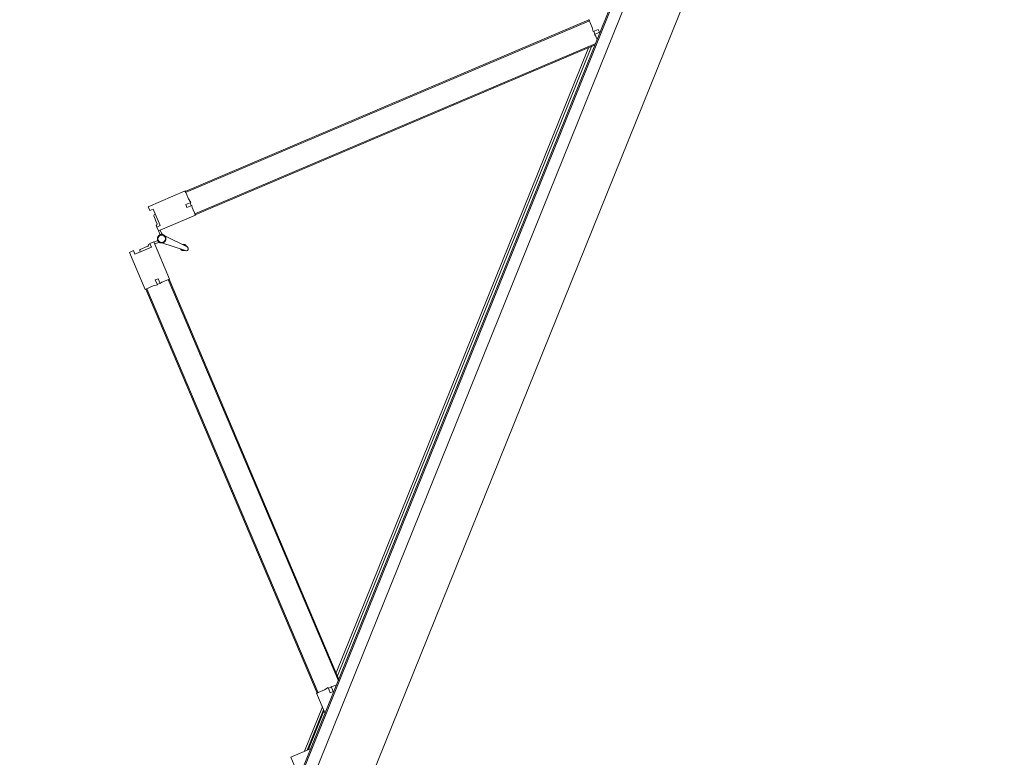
# Model space of a CAD drawing. Header units: millimetres. Extents: x 1512 to 2105, y 794 to 1149.
# Tile 117 of 256: x 1663.44 to 1665.31, y 1097.18 to 1098.57. Entities that reach past the tile are written whole.
import ezdxf

# ---------------------------------------------------------------- set-up
doc = ezdxf.new("R2010")
doc.units = ezdxf.units.MM
doc.layers.add('A-DOOR', color=31, linetype='Continuous', lineweight=9)

# ---------------------------------------------------------------- blocks, each defined once
blk = doc.blocks.new('5-panel_Bi-fold_external_door_10806 - Type 1-225860-همکف')
at = {"layer": 'A-DOOR'}
for p, q in [((-0.1205, 0.7449), (-0.1742, 0.6912)), ((-0.1148, 0.7393), (-0.1205, 0.7449)), ((-0.0274, 0.7449), (-0.033, 0.7393)), ((0.0264, 0.6912), (-0.0274, 0.7449)), ((-0.1198, 0.7343), (-0.1148, 0.7393)), ((-0.0957, 0.7103), (-0.1198, 0.7343)), ((-0.1103, 0.7284), (-0.112, 0.7266)), ((-0.1103, 0.7284), (-0.112, 0.7266)), ((-0.1103, 0.7284), (-0.112, 0.7266)), ((-0.097, 0.7173), (-0.1081, 0.7284)), ((-0.0281, 0.7343), (-0.0521, 0.7103)), ((-0.0397, 0.7284), (-0.0508, 0.7173)), ((-0.0358, 0.7266), (-0.0376, 0.7284)), ((-0.0358, 0.7266), (-0.0376, 0.7284)), ((-0.0358, 0.7266), (-0.0376, 0.7284)), ((-0.033, 0.7393), (-0.0281, 0.7343)), ((-0.1389, 0.6558), (-0.0851, 0.7096)), ((-0.0908, 0.7153), (-0.0957, 0.7103)), ((-0.0909, 0.7151), (-0.0924, 0.7165)), ((-0.0851, 0.7096), (-0.0908, 0.7153)), ((-0.0797, 0.7039), (-0.0853, 0.7094)), ((-0.0625, 0.7094), (-0.0681, 0.7039)), ((-0.0571, 0.7153), (-0.0627, 0.7096)), ((-0.0627, 0.7096), (-0.009, 0.6558)), ((-0.0521, 0.7103), (-0.0571, 0.7153)), ((-0.0554, 0.7165), (-0.0569, 0.7151)), ((-0.7598, 0.1042), (-0.1735, 0.6905)), ((-0.7584, 0.1027), (-0.1721, 0.6891)), ((-0.1742, 0.6912), (-0.1627, 0.6797)), ((-0.1735, 0.6905), (-0.1721, 0.6891)), ((-0.0879, 0.7068), (-0.0837, 0.7025)), ((-0.0812, 0.695), (-0.0779, 0.648)), ((-0.0699, 0.648), (-0.0666, 0.695)), ((-0.0674, 0.7031), (-0.0676, 0.7033)), ((-0.0674, 0.7031), (-0.0676, 0.7033)), ((-0.0674, 0.7031), (-0.0676, 0.7033)), ((-0.0674, 0.7031), (-0.0676, 0.7033)), ((-0.0674, 0.7031), (-0.0676, 0.7033)), ((-0.0674, 0.7031), (-0.0676, 0.7033)), ((-0.0674, 0.7031), (-0.0676, 0.7033)), ((-0.0674, 0.7031), (-0.0676, 0.7033)), ((-0.0674, 0.7031), (-0.0676, 0.7033)), ((-0.0642, 0.7025), (-0.0599, 0.7068)), ((0.0148, 0.6797), (0.0264, 0.6912)), ((0.0243, 0.6891), (0.0257, 0.6905)), ((0.0243, 0.6891), (0.6106, 0.1027)), ((0.0257, 0.6905), (0.612, 0.1042)), ((-0.1627, 0.6797), (-0.158, 0.6731)), ((-0.158, 0.6731), (-0.1507, 0.6804)), ((-0.1571, 0.6741), (-0.1528, 0.6698)), ((-0.1464, 0.6762), (-0.1536, 0.6691)), ((-0.1507, 0.6804), (-0.1464, 0.6762)), ((-0.0014, 0.6762), (0.0029, 0.6804)), ((0.0057, 0.6691), (-0.0014, 0.6762)), ((0.0029, 0.6804), (0.0102, 0.6731)), ((0.005, 0.6698), (0.0092, 0.6741)), ((0.0102, 0.6731), (0.0148, 0.6797)), ((-0.7235, 0.0755), (-0.141, 0.658)), ((-0.7207, 0.0755), (-0.1396, 0.6566)), ((-0.1536, 0.6691), (-0.15, 0.667)), ((-0.15, 0.667), (-0.1389, 0.6558)), ((-0.141, 0.658), (-0.1396, 0.6566)), ((-0.0796, 0.6523), (-0.0777, 0.647)), ((-0.0796, 0.6523), (-0.0779, 0.648)), ((-0.0777, 0.647), (-0.0796, 0.6523)), ((-0.0701, 0.647), (-0.0683, 0.6523)), ((-0.0683, 0.6523), (-0.0701, 0.647)), ((-0.0683, 0.6523), (-0.0699, 0.648)), ((-0.009, 0.6558), (0.0022, 0.667)), ((-0.0083, 0.6566), (-0.0069, 0.658)), ((-0.0083, 0.6566), (0.5728, 0.0755)), ((-0.0069, 0.658), (0.5757, 0.0755)), ((0.0022, 0.667), (0.0057, 0.6691)), ((-0.0777, 0.647), (-0.0779, 0.648)), ((-0.0701, 0.647), (-0.07, 0.6474)), ((-0.8905, 0.1049), (-0.902, 0.0933)), ((-0.861, 0.0755), (-0.8905, 0.1049)), ((-0.7605, 0.1049), (-0.7899, 0.0755)), ((-0.749, 0.0933), (-0.7605, 0.1049)), ((-0.7584, 0.1027), (-0.7598, 0.1042)), ((-0.7424, 0.0887), (-0.749, 0.0933)), ((0.6012, 0.0933), (0.5946, 0.0887)), ((0.6127, 0.1049), (0.6012, 0.0933)), ((0.612, 0.1042), (0.6106, 0.1027)), ((2.581, 0.0759), (-2.331, 0.0759)), ((-0.7803, 0.0851), (-0.8707, 0.0851)), ((-0.8667, 0.0811), (-0.7843, 0.0811)), ((-0.788, 0.0796), (-0.863, 0.0796)), ((-0.7498, 0.0814), (-0.7424, 0.0887)), ((-0.7455, 0.0771), (-0.7498, 0.0814)), ((-0.7384, 0.0842), (-0.7455, 0.0771)), ((-0.7391, 0.0835), (-0.7434, 0.0877)), ((-0.7363, 0.0807), (-0.7384, 0.0842)), ((-0.7311, 0.0755), (-0.7363, 0.0807)), ((-0.715, 0.0811), (0.5672, 0.0811)), ((0.5632, 0.0851), (-0.711, 0.0851)), ((0.5885, 0.0807), (0.5833, 0.0755)), ((0.5906, 0.0842), (0.5885, 0.0807)), ((0.5977, 0.0771), (0.5906, 0.0842)), ((0.5956, 0.0877), (0.5913, 0.0835)), ((0.5946, 0.0887), (0.6019, 0.0814)), ((0.6019, 0.0814), (0.5977, 0.0771)), ((2.581, 0.0737), (-2.331, 0.0737)), ((-2.331, 0.0516), (2.581, 0.0516)), ((-2.331, -0.05), (2.581, -0.05))]:
    blk.add_line(p, q, dxfattribs=at)
at = {"layer": 'A-DOOR', "flags": 128}
for points in [[(-0.0739, 0.7063), (-0.0742, 0.7063), (-0.0746, 0.7063), (-0.0749, 0.7063), (-0.0752, 0.7062), (-0.0755, 0.7062), (-0.0758, 0.7061), (-0.0761, 0.706), (-0.0764, 0.7059), (-0.0767, 0.7058), (-0.077, 0.7057), (-0.0773, 0.7056), (-0.0776, 0.7054), (-0.0779, 0.7053), (-0.0782, 0.7051), (-0.0784, 0.7049), (-0.0787, 0.7048), (-0.0789, 0.7046), (-0.0792, 0.7044), (-0.0794, 0.7041), (-0.0797, 0.7039), (-0.0799, 0.7037), (-0.0801, 0.7034), (-0.0803, 0.7032), (-0.0805, 0.7029), (-0.0806, 0.7027), (-0.0808, 0.7024), (-0.081, 0.7021), (-0.0811, 0.7018), (-0.0812, 0.7015), (-0.0814, 0.7012), (-0.0815, 0.7009), (-0.0816, 0.7006), (-0.0817, 0.7003), (-0.0817, 0.7), (-0.0818, 0.6997), (-0.0818, 0.6994), (-0.0819, 0.6991), (-0.0819, 0.6987), (-0.0819, 0.6984), (-0.0819, 0.6981), (-0.0819, 0.6978), (-0.0819, 0.6975), (-0.0818, 0.6972), (-0.0818, 0.6968), (-0.0817, 0.6965), (-0.0816, 0.6962), (-0.0815, 0.6959), (-0.0814, 0.6956), (-0.0813, 0.6953), (-0.0812, 0.695), (-0.0811, 0.6947), (-0.0809, 0.6944), (-0.0807, 0.6942), (-0.0806, 0.6939), (-0.0804, 0.6936), (-0.0802, 0.6934), (-0.08, 0.6931), (-0.0798, 0.6929), (-0.0796, 0.6927), (-0.0793, 0.6924), (-0.0791, 0.6922), (-0.0788, 0.692), (-0.0786, 0.6918), (-0.0783, 0.6917), (-0.078, 0.6915), (-0.0778, 0.6913), (-0.0775, 0.6912), (-0.0772, 0.691)], [(-0.0739, 0.7063), (-0.0742, 0.7063), (-0.0746, 0.7063), (-0.0749, 0.7063), (-0.0752, 0.7062), (-0.0755, 0.7062), (-0.0758, 0.7061), (-0.0761, 0.706), (-0.0764, 0.7059), (-0.0767, 0.7058), (-0.077, 0.7057), (-0.0773, 0.7056), (-0.0776, 0.7054), (-0.0779, 0.7053), (-0.0782, 0.7051), (-0.0784, 0.7049), (-0.0787, 0.7048), (-0.0789, 0.7046), (-0.0792, 0.7044), (-0.0794, 0.7041), (-0.0797, 0.7039), (-0.0799, 0.7037), (-0.0801, 0.7034), (-0.0803, 0.7032), (-0.0805, 0.7029), (-0.0806, 0.7027), (-0.0808, 0.7024), (-0.081, 0.7021), (-0.0811, 0.7018), (-0.0812, 0.7015), (-0.0814, 0.7012), (-0.0815, 0.7009), (-0.0816, 0.7006), (-0.0817, 0.7003), (-0.0817, 0.7), (-0.0818, 0.6997), (-0.0818, 0.6994), (-0.0819, 0.6991), (-0.0819, 0.6987), (-0.0819, 0.6984), (-0.0819, 0.6981), (-0.0819, 0.6978), (-0.0819, 0.6975), (-0.0818, 0.6972), (-0.0818, 0.6968), (-0.0817, 0.6965), (-0.0816, 0.6962), (-0.0815, 0.6959), (-0.0814, 0.6956), (-0.0813, 0.6953), (-0.0812, 0.695), (-0.0811, 0.6947), (-0.0809, 0.6944), (-0.0807, 0.6942), (-0.0806, 0.6939), (-0.0804, 0.6936), (-0.0802, 0.6934), (-0.08, 0.6931), (-0.0798, 0.6929), (-0.0796, 0.6927), (-0.0793, 0.6924), (-0.0791, 0.6922), (-0.0788, 0.692), (-0.0786, 0.6918), (-0.0783, 0.6917), (-0.078, 0.6915), (-0.0778, 0.6913), (-0.0775, 0.6912), (-0.0772, 0.691), (-0.0769, 0.6909), (-0.0766, 0.6908), (-0.0763, 0.6907), (-0.076, 0.6906), (-0.0757, 0.6905), (-0.0754, 0.6905), (-0.075, 0.6904), (-0.0747, 0.6904), (-0.0744, 0.6904), (-0.0741, 0.6903), (-0.0739, 0.6903)], [(-0.0739, 0.7063), (-0.0742, 0.7063), (-0.0746, 0.7063), (-0.0749, 0.7063), (-0.0752, 0.7062), (-0.0755, 0.7062), (-0.0758, 0.7061), (-0.0761, 0.706), (-0.0764, 0.7059), (-0.0767, 0.7058), (-0.077, 0.7057), (-0.0773, 0.7056), (-0.0776, 0.7054), (-0.0779, 0.7053), (-0.0782, 0.7051), (-0.0784, 0.7049), (-0.0787, 0.7048), (-0.0789, 0.7046), (-0.0792, 0.7044), (-0.0794, 0.7041), (-0.0797, 0.7039), (-0.0799, 0.7037), (-0.0801, 0.7034), (-0.0803, 0.7032), (-0.0805, 0.7029), (-0.0806, 0.7027), (-0.0808, 0.7024), (-0.081, 0.7021), (-0.0811, 0.7018), (-0.0812, 0.7015), (-0.0814, 0.7012), (-0.0815, 0.7009), (-0.0816, 0.7006), (-0.0817, 0.7003), (-0.0817, 0.7), (-0.0818, 0.6997), (-0.0818, 0.6994), (-0.0819, 0.6991), (-0.0819, 0.6987), (-0.0819, 0.6984), (-0.0819, 0.6981), (-0.0819, 0.6978), (-0.0819, 0.6975), (-0.0818, 0.6972), (-0.0818, 0.6968), (-0.0817, 0.6965), (-0.0816, 0.6962), (-0.0815, 0.6959), (-0.0814, 0.6956), (-0.0813, 0.6953), (-0.0812, 0.695), (-0.0811, 0.6947), (-0.0809, 0.6944), (-0.0807, 0.6942), (-0.0806, 0.6939), (-0.0804, 0.6936), (-0.0802, 0.6934), (-0.08, 0.6931), (-0.0798, 0.6929), (-0.0796, 0.6927), (-0.0793, 0.6924), (-0.0791, 0.6922), (-0.0788, 0.692), (-0.0786, 0.6918), (-0.0783, 0.6917), (-0.078, 0.6915), (-0.0778, 0.6913), (-0.0775, 0.6912), (-0.0772, 0.691)], [(-0.0739, 0.7063), (-0.0742, 0.7063), (-0.0746, 0.7063), (-0.0749, 0.7063), (-0.0752, 0.7062), (-0.0755, 0.7062), (-0.0758, 0.7061), (-0.0761, 0.706), (-0.0764, 0.7059), (-0.0767, 0.7058), (-0.077, 0.7057), (-0.0773, 0.7056), (-0.0776, 0.7054), (-0.0779, 0.7053), (-0.0782, 0.7051), (-0.0784, 0.7049), (-0.0787, 0.7048), (-0.0789, 0.7046), (-0.0792, 0.7044), (-0.0794, 0.7041), (-0.0797, 0.7039), (-0.0799, 0.7037), (-0.0801, 0.7034), (-0.0803, 0.7032), (-0.0805, 0.7029), (-0.0806, 0.7027), (-0.0808, 0.7024), (-0.081, 0.7021), (-0.0811, 0.7018), (-0.0812, 0.7015), (-0.0814, 0.7012), (-0.0815, 0.7009), (-0.0816, 0.7006), (-0.0817, 0.7003), (-0.0817, 0.7), (-0.0818, 0.6997), (-0.0818, 0.6994), (-0.0819, 0.6991), (-0.0819, 0.6987), (-0.0819, 0.6984), (-0.0819, 0.6981), (-0.0819, 0.6978), (-0.0819, 0.6975), (-0.0818, 0.6972), (-0.0818, 0.6968), (-0.0817, 0.6965), (-0.0816, 0.6962), (-0.0815, 0.6959), (-0.0814, 0.6956), (-0.0813, 0.6953), (-0.0812, 0.695), (-0.0811, 0.6947), (-0.0809, 0.6944), (-0.0807, 0.6942), (-0.0806, 0.6939), (-0.0804, 0.6936), (-0.0802, 0.6934), (-0.08, 0.6931), (-0.0798, 0.6929), (-0.0796, 0.6927), (-0.0793, 0.6924), (-0.0791, 0.6922), (-0.0788, 0.692), (-0.0786, 0.6918), (-0.0783, 0.6917), (-0.078, 0.6915), (-0.0778, 0.6913), (-0.0775, 0.6912), (-0.0772, 0.691)], [(-0.0739, 0.7063), (-0.0742, 0.7063), (-0.0746, 0.7063), (-0.0749, 0.7063), (-0.0752, 0.7062), (-0.0755, 0.7062), (-0.0758, 0.7061), (-0.0761, 0.706), (-0.0764, 0.7059), (-0.0767, 0.7058), (-0.077, 0.7057), (-0.0773, 0.7056), (-0.0776, 0.7054), (-0.0779, 0.7053), (-0.0782, 0.7051), (-0.0784, 0.7049), (-0.0787, 0.7048), (-0.0789, 0.7046), (-0.0792, 0.7044), (-0.0794, 0.7041), (-0.0797, 0.7039), (-0.0799, 0.7037), (-0.0801, 0.7034), (-0.0803, 0.7032), (-0.0805, 0.7029), (-0.0806, 0.7027), (-0.0808, 0.7024), (-0.081, 0.7021), (-0.0811, 0.7018), (-0.0812, 0.7015), (-0.0814, 0.7012), (-0.0815, 0.7009), (-0.0816, 0.7006), (-0.0817, 0.7003), (-0.0817, 0.7), (-0.0818, 0.6997), (-0.0818, 0.6994), (-0.0819, 0.6991), (-0.0819, 0.6987), (-0.0819, 0.6984), (-0.0819, 0.6981), (-0.0819, 0.6978), (-0.0819, 0.6975), (-0.0818, 0.6972), (-0.0818, 0.6968), (-0.0817, 0.6965), (-0.0816, 0.6962), (-0.0815, 0.6959), (-0.0814, 0.6956), (-0.0813, 0.6953), (-0.0812, 0.695), (-0.0811, 0.6947), (-0.0809, 0.6944), (-0.0807, 0.6942), (-0.0806, 0.6939), (-0.0804, 0.6936), (-0.0802, 0.6934), (-0.08, 0.6931), (-0.0798, 0.6929), (-0.0796, 0.6927), (-0.0793, 0.6924), (-0.0791, 0.6922), (-0.0788, 0.692), (-0.0786, 0.6918), (-0.0783, 0.6917), (-0.078, 0.6915), (-0.0778, 0.6913), (-0.0775, 0.6912), (-0.0772, 0.691)], [(-0.0808, 0.7024), (-0.081, 0.7021), (-0.0811, 0.7018), (-0.0812, 0.7015), (-0.0814, 0.7012), (-0.0815, 0.7009), (-0.0816, 0.7006), (-0.0817, 0.7003), (-0.0817, 0.7), (-0.0818, 0.6997), (-0.0818, 0.6994), (-0.0819, 0.6991), (-0.0819, 0.6987), (-0.0819, 0.6984), (-0.0819, 0.6981), (-0.0819, 0.6978), (-0.0819, 0.6975), (-0.0818, 0.6972), (-0.0818, 0.6968), (-0.0817, 0.6965), (-0.0816, 0.6962), (-0.0815, 0.6959), (-0.0814, 0.6956), (-0.0813, 0.6953)], [(-0.081, 0.7021), (-0.0811, 0.7018), (-0.0812, 0.7015), (-0.0814, 0.7012), (-0.0815, 0.7009), (-0.0816, 0.7006), (-0.0817, 0.7003), (-0.0817, 0.7), (-0.0818, 0.6997), (-0.0818, 0.6994), (-0.0819, 0.6991), (-0.0819, 0.6987), (-0.0819, 0.6984), (-0.0819, 0.6981), (-0.0819, 0.6978), (-0.0819, 0.6975), (-0.0818, 0.6972), (-0.0818, 0.6968), (-0.0817, 0.6965), (-0.0816, 0.6962), (-0.0815, 0.6959), (-0.0814, 0.6956), (-0.0813, 0.6953)], [(-0.081, 0.7021), (-0.0811, 0.7018), (-0.0812, 0.7015), (-0.0814, 0.7012), (-0.0815, 0.7009), (-0.0816, 0.7006), (-0.0817, 0.7003), (-0.0817, 0.7), (-0.0818, 0.6997), (-0.0818, 0.6994), (-0.0819, 0.6991), (-0.0819, 0.6987), (-0.0819, 0.6984), (-0.0819, 0.6981), (-0.0819, 0.6978), (-0.0819, 0.6975), (-0.0818, 0.6972), (-0.0818, 0.6968), (-0.0817, 0.6965), (-0.0816, 0.6962), (-0.0815, 0.6959), (-0.0814, 0.6956), (-0.0813, 0.6953)], [(-0.081, 0.7021), (-0.0811, 0.7018), (-0.0812, 0.7015), (-0.0814, 0.7012), (-0.0815, 0.7009), (-0.0816, 0.7006), (-0.0817, 0.7003), (-0.0817, 0.7), (-0.0818, 0.6997), (-0.0818, 0.6994), (-0.0819, 0.6991), (-0.0819, 0.6987), (-0.0819, 0.6984), (-0.0819, 0.6981), (-0.0819, 0.6978), (-0.0819, 0.6975), (-0.0818, 0.6972), (-0.0818, 0.6968), (-0.0817, 0.6965), (-0.0816, 0.6962), (-0.0815, 0.6959), (-0.0814, 0.6956), (-0.0813, 0.6953)], [(-0.081, 0.7021), (-0.0811, 0.7018), (-0.0812, 0.7015), (-0.0814, 0.7012), (-0.0815, 0.7009), (-0.0816, 0.7006), (-0.0817, 0.7003), (-0.0817, 0.7), (-0.0818, 0.6997), (-0.0818, 0.6994), (-0.0819, 0.6991), (-0.0819, 0.6987), (-0.0819, 0.6984), (-0.0819, 0.6981), (-0.0819, 0.6978), (-0.0819, 0.6975), (-0.0818, 0.6972), (-0.0818, 0.6968), (-0.0817, 0.6965), (-0.0816, 0.6962), (-0.0815, 0.6959), (-0.0814, 0.6956), (-0.0813, 0.6953)], [(-0.081, 0.7021), (-0.0811, 0.7018), (-0.0812, 0.7015), (-0.0814, 0.7012), (-0.0815, 0.7009), (-0.0816, 0.7006), (-0.0817, 0.7003), (-0.0817, 0.7), (-0.0818, 0.6997), (-0.0818, 0.6994), (-0.0819, 0.6991), (-0.0819, 0.6987), (-0.0819, 0.6984), (-0.0819, 0.6981), (-0.0819, 0.6978), (-0.0819, 0.6975), (-0.0818, 0.6972), (-0.0818, 0.6968), (-0.0817, 0.6965), (-0.0816, 0.6962), (-0.0815, 0.6959), (-0.0814, 0.6956), (-0.0813, 0.6953)], [(-0.081, 0.7021), (-0.0811, 0.7018), (-0.0812, 0.7015), (-0.0814, 0.7012), (-0.0815, 0.7009), (-0.0816, 0.7006), (-0.0817, 0.7003), (-0.0817, 0.7), (-0.0818, 0.6997), (-0.0818, 0.6994), (-0.0819, 0.6991), (-0.0819, 0.6987), (-0.0819, 0.6984), (-0.0819, 0.6981), (-0.0819, 0.6978), (-0.0819, 0.6975), (-0.0818, 0.6972), (-0.0818, 0.6968), (-0.0817, 0.6965), (-0.0816, 0.6962), (-0.0815, 0.6959), (-0.0814, 0.6956), (-0.0813, 0.6953)], [(-0.081, 0.7021), (-0.0811, 0.7018), (-0.0812, 0.7015), (-0.0814, 0.7012), (-0.0815, 0.7009), (-0.0816, 0.7006), (-0.0817, 0.7003), (-0.0817, 0.7), (-0.0818, 0.6997), (-0.0818, 0.6994), (-0.0819, 0.6991), (-0.0819, 0.6987), (-0.0819, 0.6984), (-0.0819, 0.6981), (-0.0819, 0.6978), (-0.0819, 0.6975), (-0.0818, 0.6972), (-0.0818, 0.6968), (-0.0817, 0.6965), (-0.0816, 0.6962), (-0.0815, 0.6959), (-0.0814, 0.6956), (-0.0813, 0.6953)], [(-0.081, 0.7021), (-0.0811, 0.7018), (-0.0812, 0.7015), (-0.0814, 0.7012), (-0.0815, 0.7009), (-0.0816, 0.7006), (-0.0817, 0.7003), (-0.0817, 0.7), (-0.0818, 0.6997), (-0.0818, 0.6994), (-0.0819, 0.6991), (-0.0819, 0.6987), (-0.0819, 0.6984), (-0.0819, 0.6981), (-0.0819, 0.6978), (-0.0819, 0.6975), (-0.0818, 0.6972), (-0.0818, 0.6968), (-0.0817, 0.6965), (-0.0816, 0.6962), (-0.0815, 0.6959), (-0.0814, 0.6956), (-0.0813, 0.6953)], [(-0.0742, 0.7063), (-0.0746, 0.7063), (-0.0749, 0.7063), (-0.0752, 0.7062), (-0.0755, 0.7062), (-0.0758, 0.7061), (-0.0761, 0.706), (-0.0764, 0.7059), (-0.0767, 0.7058), (-0.077, 0.7057), (-0.0773, 0.7056), (-0.0776, 0.7054), (-0.0779, 0.7053), (-0.0782, 0.7051), (-0.0784, 0.7049), (-0.0787, 0.7048), (-0.0789, 0.7046), (-0.0792, 0.7044), (-0.0794, 0.7041), (-0.0797, 0.7039), (-0.0799, 0.7037), (-0.0801, 0.7034), (-0.0803, 0.7032), (-0.0805, 0.7029)], [(-0.0742, 0.7063), (-0.0746, 0.7063), (-0.0749, 0.7063), (-0.0752, 0.7062), (-0.0755, 0.7062), (-0.0758, 0.7061), (-0.0761, 0.706), (-0.0764, 0.7059), (-0.0767, 0.7058), (-0.077, 0.7057), (-0.0773, 0.7056), (-0.0776, 0.7054), (-0.0779, 0.7053), (-0.0782, 0.7051), (-0.0784, 0.7049), (-0.0787, 0.7048), (-0.0789, 0.7046), (-0.0792, 0.7044), (-0.0794, 0.7041), (-0.0797, 0.7039), (-0.0799, 0.7037), (-0.0801, 0.7034), (-0.0803, 0.7032), (-0.0805, 0.7029)], [(-0.0742, 0.7063), (-0.0746, 0.7063), (-0.0749, 0.7063), (-0.0752, 0.7062), (-0.0755, 0.7062), (-0.0758, 0.7061), (-0.0761, 0.706), (-0.0764, 0.7059), (-0.0767, 0.7058), (-0.077, 0.7057), (-0.0773, 0.7056), (-0.0776, 0.7054), (-0.0779, 0.7053), (-0.0782, 0.7051), (-0.0784, 0.7049), (-0.0787, 0.7048), (-0.0789, 0.7046), (-0.0792, 0.7044), (-0.0794, 0.7041), (-0.0797, 0.7039), (-0.0799, 0.7037), (-0.0801, 0.7034), (-0.0803, 0.7032), (-0.0805, 0.7029)], [(-0.0742, 0.7063), (-0.0746, 0.7063), (-0.0749, 0.7063), (-0.0752, 0.7062), (-0.0755, 0.7062), (-0.0758, 0.7061), (-0.0761, 0.706), (-0.0764, 0.7059), (-0.0767, 0.7058), (-0.077, 0.7057), (-0.0773, 0.7056), (-0.0776, 0.7054), (-0.0779, 0.7053), (-0.0782, 0.7051), (-0.0784, 0.7049), (-0.0787, 0.7048), (-0.0789, 0.7046), (-0.0792, 0.7044), (-0.0794, 0.7041), (-0.0797, 0.7039), (-0.0799, 0.7037), (-0.0801, 0.7034), (-0.0803, 0.7032), (-0.0805, 0.7029)], [(-0.0742, 0.7063), (-0.0746, 0.7063), (-0.0749, 0.7063), (-0.0752, 0.7062), (-0.0755, 0.7062), (-0.0758, 0.7061), (-0.0761, 0.706), (-0.0764, 0.7059), (-0.0767, 0.7058), (-0.077, 0.7057), (-0.0773, 0.7056), (-0.0776, 0.7054), (-0.0779, 0.7053), (-0.0782, 0.7051), (-0.0784, 0.7049), (-0.0787, 0.7048), (-0.0789, 0.7046), (-0.0792, 0.7044), (-0.0794, 0.7041), (-0.0797, 0.7039), (-0.0799, 0.7037), (-0.0801, 0.7034), (-0.0803, 0.7032), (-0.0805, 0.7029)], [(-0.0742, 0.7063), (-0.0746, 0.7063), (-0.0749, 0.7063), (-0.0752, 0.7062), (-0.0755, 0.7062), (-0.0758, 0.7061), (-0.0761, 0.706), (-0.0764, 0.7059), (-0.0767, 0.7058), (-0.077, 0.7057), (-0.0773, 0.7056), (-0.0776, 0.7054), (-0.0779, 0.7053), (-0.0782, 0.7051), (-0.0784, 0.7049), (-0.0787, 0.7048), (-0.0789, 0.7046), (-0.0792, 0.7044), (-0.0794, 0.7041), (-0.0797, 0.7039), (-0.0799, 0.7037), (-0.0801, 0.7034), (-0.0803, 0.7032), (-0.0805, 0.7029)], [(-0.0742, 0.7063), (-0.0746, 0.7063), (-0.0749, 0.7063), (-0.0752, 0.7062), (-0.0755, 0.7062), (-0.0758, 0.7061), (-0.0761, 0.706), (-0.0764, 0.7059), (-0.0767, 0.7058), (-0.077, 0.7057), (-0.0773, 0.7056), (-0.0776, 0.7054), (-0.0779, 0.7053), (-0.0782, 0.7051), (-0.0784, 0.7049), (-0.0787, 0.7048), (-0.0789, 0.7046), (-0.0792, 0.7044), (-0.0794, 0.7041), (-0.0797, 0.7039), (-0.0799, 0.7037), (-0.0801, 0.7034), (-0.0803, 0.7032), (-0.0805, 0.7029)], [(-0.0742, 0.7063), (-0.0746, 0.7063), (-0.0749, 0.7063), (-0.0752, 0.7062), (-0.0755, 0.7062), (-0.0758, 0.7061), (-0.0761, 0.706), (-0.0764, 0.7059), (-0.0767, 0.7058), (-0.077, 0.7057), (-0.0773, 0.7056), (-0.0776, 0.7054), (-0.0779, 0.7053), (-0.0782, 0.7051), (-0.0784, 0.7049), (-0.0787, 0.7048), (-0.0789, 0.7046), (-0.0792, 0.7044), (-0.0794, 0.7041), (-0.0797, 0.7039), (-0.0799, 0.7037), (-0.0801, 0.7034), (-0.0803, 0.7032), (-0.0805, 0.7029)], [(-0.0742, 0.7063), (-0.0746, 0.7063), (-0.0749, 0.7063), (-0.0752, 0.7062), (-0.0755, 0.7062), (-0.0758, 0.7061), (-0.0761, 0.706), (-0.0764, 0.7059), (-0.0767, 0.7058), (-0.077, 0.7057), (-0.0773, 0.7056), (-0.0776, 0.7054), (-0.0779, 0.7053), (-0.0782, 0.7051), (-0.0784, 0.7049), (-0.0787, 0.7048), (-0.0789, 0.7046), (-0.0792, 0.7044), (-0.0794, 0.7041), (-0.0797, 0.7039), (-0.0799, 0.7037), (-0.0801, 0.7034), (-0.0803, 0.7032), (-0.0805, 0.7029)], [(-0.0769, 0.6909), (-0.0766, 0.6908), (-0.0763, 0.6907), (-0.076, 0.6906), (-0.0757, 0.6905), (-0.0754, 0.6905), (-0.075, 0.6904), (-0.0747, 0.6904), (-0.0744, 0.6904), (-0.0741, 0.6903), (-0.0739, 0.6903)], [(-0.0769, 0.6909), (-0.0766, 0.6908), (-0.0763, 0.6907), (-0.076, 0.6906), (-0.0757, 0.6905), (-0.0754, 0.6905), (-0.075, 0.6904), (-0.0747, 0.6904), (-0.0744, 0.6904), (-0.0741, 0.6903), (-0.0739, 0.6903)], [(-0.0769, 0.6909), (-0.0766, 0.6908), (-0.0763, 0.6907), (-0.076, 0.6906), (-0.0757, 0.6905), (-0.0754, 0.6905), (-0.075, 0.6904), (-0.0747, 0.6904), (-0.0744, 0.6904), (-0.0741, 0.6903), (-0.0739, 0.6903)], [(-0.0769, 0.6909), (-0.0766, 0.6908), (-0.0763, 0.6907), (-0.076, 0.6906), (-0.0757, 0.6905), (-0.0754, 0.6905), (-0.075, 0.6904), (-0.0747, 0.6904), (-0.0744, 0.6904), (-0.0741, 0.6903), (-0.0739, 0.6903)], [(-0.0681, 0.7038), (-0.0683, 0.704), (-0.0685, 0.7042), (-0.0688, 0.7045), (-0.069, 0.7047), (-0.0693, 0.7048), (-0.0695, 0.705), (-0.0698, 0.7052), (-0.0701, 0.7054), (-0.0704, 0.7055), (-0.0706, 0.7056), (-0.0709, 0.7058), (-0.0712, 0.7059), (-0.0715, 0.706), (-0.0718, 0.7061), (-0.0722, 0.7061), (-0.0725, 0.7062), (-0.0728, 0.7063), (-0.0731, 0.7063), (-0.0734, 0.7063), (-0.0737, 0.7063), (-0.0739, 0.7063)], [(-0.0739, 0.6903), (-0.0736, 0.6903), (-0.0733, 0.6904), (-0.073, 0.6904), (-0.0726, 0.6904), (-0.0723, 0.6905), (-0.072, 0.6906), (-0.0717, 0.6907), (-0.0714, 0.6907), (-0.0711, 0.6909), (-0.0708, 0.691), (-0.0705, 0.6911), (-0.0702, 0.6912), (-0.0699, 0.6914), (-0.0697, 0.6916), (-0.0694, 0.6917), (-0.0691, 0.6919), (-0.0689, 0.6921), (-0.0686, 0.6923), (-0.0684, 0.6925), (-0.0682, 0.6928), (-0.068, 0.693), (-0.0677, 0.6932), (-0.0676, 0.6935), (-0.0674, 0.6938), (-0.0672, 0.694), (-0.067, 0.6943), (-0.0669, 0.6946), (-0.0667, 0.6949), (-0.0666, 0.6951), (-0.0665, 0.6954), (-0.0663, 0.6957), (-0.0663, 0.696), (-0.0662, 0.6964), (-0.0661, 0.6967), (-0.066, 0.697), (-0.066, 0.6973), (-0.0659, 0.6976), (-0.0659, 0.6979), (-0.0659, 0.6983), (-0.0659, 0.6986), (-0.0659, 0.6989), (-0.066, 0.6992), (-0.066, 0.6995), (-0.0661, 0.6998), (-0.0661, 0.7002), (-0.0662, 0.7005), (-0.0663, 0.7008), (-0.0664, 0.7011), (-0.0665, 0.7014), (-0.0666, 0.7017), (-0.0668, 0.702), (-0.0669, 0.7022), (-0.0671, 0.7025), (-0.0673, 0.7028), (-0.0674, 0.7031), (-0.0676, 0.7033), (-0.0678, 0.7036), (-0.0681, 0.7038), (-0.0683, 0.704), (-0.0685, 0.7042), (-0.0688, 0.7045), (-0.069, 0.7047), (-0.0693, 0.7048), (-0.0695, 0.705), (-0.0698, 0.7052), (-0.0701, 0.7054), (-0.0704, 0.7055), (-0.0706, 0.7056), (-0.0709, 0.7058), (-0.0712, 0.7059), (-0.0715, 0.706), (-0.0718, 0.7061), (-0.0722, 0.7061), (-0.0725, 0.7062), (-0.0728, 0.7063), (-0.0731, 0.7063), (-0.0734, 0.7063), (-0.0737, 0.7063), (-0.0739, 0.7063)], [(-0.0681, 0.7038), (-0.0683, 0.704), (-0.0685, 0.7042), (-0.0688, 0.7045), (-0.069, 0.7047), (-0.0693, 0.7048), (-0.0695, 0.705), (-0.0698, 0.7052), (-0.0701, 0.7054), (-0.0704, 0.7055), (-0.0706, 0.7056), (-0.0709, 0.7058), (-0.0712, 0.7059), (-0.0715, 0.706), (-0.0718, 0.7061), (-0.0722, 0.7061), (-0.0725, 0.7062), (-0.0728, 0.7063), (-0.0731, 0.7063), (-0.0734, 0.7063), (-0.0737, 0.7063), (-0.0739, 0.7063)], [(-0.0681, 0.7038), (-0.0683, 0.704), (-0.0685, 0.7042), (-0.0688, 0.7045), (-0.069, 0.7047), (-0.0693, 0.7048), (-0.0695, 0.705), (-0.0698, 0.7052), (-0.0701, 0.7054), (-0.0704, 0.7055), (-0.0706, 0.7056), (-0.0709, 0.7058), (-0.0712, 0.7059), (-0.0715, 0.706), (-0.0718, 0.7061), (-0.0722, 0.7061), (-0.0725, 0.7062), (-0.0728, 0.7063), (-0.0731, 0.7063), (-0.0734, 0.7063), (-0.0737, 0.7063), (-0.0739, 0.7063)], [(-0.0681, 0.7038), (-0.0683, 0.704), (-0.0685, 0.7042), (-0.0688, 0.7045), (-0.069, 0.7047), (-0.0693, 0.7048), (-0.0695, 0.705), (-0.0698, 0.7052), (-0.0701, 0.7054), (-0.0704, 0.7055), (-0.0706, 0.7056), (-0.0709, 0.7058), (-0.0712, 0.7059), (-0.0715, 0.706), (-0.0718, 0.7061), (-0.0722, 0.7061), (-0.0725, 0.7062), (-0.0728, 0.7063), (-0.0731, 0.7063), (-0.0734, 0.7063), (-0.0737, 0.7063), (-0.0739, 0.7063)], [(-0.0739, 0.6903), (-0.0736, 0.6903), (-0.0733, 0.6904), (-0.073, 0.6904), (-0.0726, 0.6904), (-0.0723, 0.6905), (-0.072, 0.6906), (-0.0717, 0.6907), (-0.0714, 0.6907), (-0.0711, 0.6909), (-0.0708, 0.691), (-0.0705, 0.6911), (-0.0702, 0.6912), (-0.0699, 0.6914), (-0.0697, 0.6916), (-0.0694, 0.6917), (-0.0691, 0.6919), (-0.0689, 0.6921), (-0.0686, 0.6923), (-0.0684, 0.6925), (-0.0682, 0.6928), (-0.068, 0.693), (-0.0677, 0.6932), (-0.0676, 0.6935), (-0.0674, 0.6938), (-0.0672, 0.694), (-0.067, 0.6943), (-0.0669, 0.6946), (-0.0667, 0.6949), (-0.0666, 0.6951), (-0.0665, 0.6954), (-0.0663, 0.6957), (-0.0663, 0.696), (-0.0662, 0.6964), (-0.0661, 0.6967), (-0.066, 0.697), (-0.066, 0.6973), (-0.0659, 0.6976), (-0.0659, 0.6979), (-0.0659, 0.6983), (-0.0659, 0.6986), (-0.0659, 0.6989), (-0.066, 0.6992), (-0.066, 0.6995), (-0.0661, 0.6998), (-0.0661, 0.7002), (-0.0662, 0.7005), (-0.0663, 0.7008), (-0.0664, 0.7011), (-0.0665, 0.7014), (-0.0666, 0.7017), (-0.0668, 0.702), (-0.0669, 0.7022), (-0.0671, 0.7025), (-0.0673, 0.7028), (-0.0674, 0.7031), (-0.0676, 0.7033)], [(-0.0739, 0.6903), (-0.0736, 0.6903), (-0.0733, 0.6904), (-0.073, 0.6904), (-0.0726, 0.6904), (-0.0723, 0.6905), (-0.072, 0.6906), (-0.0717, 0.6907), (-0.0714, 0.6907), (-0.0711, 0.6909), (-0.0708, 0.691), (-0.0705, 0.6911), (-0.0702, 0.6912), (-0.0699, 0.6914), (-0.0697, 0.6916), (-0.0694, 0.6917), (-0.0691, 0.6919), (-0.0689, 0.6921), (-0.0686, 0.6923), (-0.0684, 0.6925), (-0.0682, 0.6928), (-0.068, 0.693), (-0.0677, 0.6932), (-0.0676, 0.6935), (-0.0674, 0.6938), (-0.0672, 0.694), (-0.067, 0.6943), (-0.0669, 0.6946), (-0.0667, 0.6949), (-0.0666, 0.6951), (-0.0665, 0.6954), (-0.0663, 0.6957), (-0.0663, 0.696), (-0.0662, 0.6964), (-0.0661, 0.6967), (-0.066, 0.697), (-0.066, 0.6973), (-0.0659, 0.6976), (-0.0659, 0.6979), (-0.0659, 0.6983), (-0.0659, 0.6986), (-0.0659, 0.6989), (-0.066, 0.6992), (-0.066, 0.6995), (-0.0661, 0.6998), (-0.0661, 0.7002), (-0.0662, 0.7005), (-0.0663, 0.7008), (-0.0664, 0.7011), (-0.0665, 0.7014), (-0.0666, 0.7017), (-0.0668, 0.702), (-0.0669, 0.7022), (-0.0671, 0.7025), (-0.0673, 0.7028), (-0.0674, 0.7031), (-0.0676, 0.7033)], [(-0.0739, 0.6903), (-0.0736, 0.6903), (-0.0733, 0.6904), (-0.073, 0.6904), (-0.0726, 0.6904), (-0.0723, 0.6905), (-0.072, 0.6906), (-0.0717, 0.6907), (-0.0714, 0.6907), (-0.0711, 0.6909), (-0.0708, 0.691), (-0.0705, 0.6911), (-0.0702, 0.6912), (-0.0699, 0.6914), (-0.0697, 0.6916), (-0.0694, 0.6917), (-0.0691, 0.6919), (-0.0689, 0.6921), (-0.0686, 0.6923), (-0.0684, 0.6925), (-0.0682, 0.6928), (-0.068, 0.693), (-0.0677, 0.6932), (-0.0676, 0.6935), (-0.0674, 0.6938), (-0.0672, 0.694), (-0.067, 0.6943), (-0.0669, 0.6946), (-0.0667, 0.6949), (-0.0666, 0.6951), (-0.0665, 0.6954), (-0.0663, 0.6957), (-0.0663, 0.696), (-0.0662, 0.6964), (-0.0661, 0.6967), (-0.066, 0.697), (-0.066, 0.6973), (-0.0659, 0.6976), (-0.0659, 0.6979), (-0.0659, 0.6983), (-0.0659, 0.6986), (-0.0659, 0.6989), (-0.066, 0.6992), (-0.066, 0.6995), (-0.0661, 0.6998), (-0.0661, 0.7002), (-0.0662, 0.7005), (-0.0663, 0.7008), (-0.0664, 0.7011), (-0.0665, 0.7014), (-0.0666, 0.7017), (-0.0668, 0.702), (-0.0669, 0.7022), (-0.0671, 0.7025), (-0.0673, 0.7028), (-0.0674, 0.7031), (-0.0676, 0.7033)], [(-0.0739, 0.6903), (-0.0736, 0.6903), (-0.0733, 0.6904), (-0.073, 0.6904), (-0.0726, 0.6904), (-0.0723, 0.6905), (-0.072, 0.6906), (-0.0717, 0.6907), (-0.0714, 0.6907), (-0.0711, 0.6909), (-0.0708, 0.691), (-0.0705, 0.6911), (-0.0702, 0.6912), (-0.0699, 0.6914), (-0.0697, 0.6916), (-0.0694, 0.6917), (-0.0691, 0.6919), (-0.0689, 0.6921), (-0.0686, 0.6923), (-0.0684, 0.6925), (-0.0682, 0.6928), (-0.068, 0.693), (-0.0677, 0.6932), (-0.0676, 0.6935), (-0.0674, 0.6938), (-0.0672, 0.694), (-0.067, 0.6943), (-0.0669, 0.6946), (-0.0667, 0.6949), (-0.0666, 0.6951), (-0.0665, 0.6954), (-0.0663, 0.6957), (-0.0663, 0.696), (-0.0662, 0.6964), (-0.0661, 0.6967), (-0.066, 0.697), (-0.066, 0.6973), (-0.0659, 0.6976), (-0.0659, 0.6979), (-0.0659, 0.6983), (-0.0659, 0.6986), (-0.0659, 0.6989), (-0.066, 0.6992), (-0.066, 0.6995), (-0.0661, 0.6998), (-0.0661, 0.7002), (-0.0662, 0.7005), (-0.0663, 0.7008), (-0.0664, 0.7011), (-0.0665, 0.7014), (-0.0666, 0.7017), (-0.0668, 0.702), (-0.0669, 0.7022), (-0.0671, 0.7025), (-0.0673, 0.7028), (-0.0674, 0.7031), (-0.0676, 0.7033)], [(-0.0709, 0.7058), (-0.0712, 0.7059), (-0.0715, 0.706), (-0.0718, 0.7061), (-0.0722, 0.7061), (-0.0725, 0.7062), (-0.0728, 0.7063), (-0.0731, 0.7063), (-0.0734, 0.7063)], [(-0.0709, 0.7058), (-0.0712, 0.7059), (-0.0715, 0.706), (-0.0718, 0.7061), (-0.0722, 0.7061), (-0.0725, 0.7062), (-0.0728, 0.7063), (-0.0731, 0.7063), (-0.0734, 0.7063)], [(-0.0709, 0.7058), (-0.0712, 0.7059), (-0.0715, 0.706), (-0.0718, 0.7061), (-0.0722, 0.7061), (-0.0725, 0.7062), (-0.0728, 0.7063), (-0.0731, 0.7063), (-0.0734, 0.7063)], [(-0.0709, 0.7058), (-0.0712, 0.7059), (-0.0715, 0.706), (-0.0718, 0.7061), (-0.0722, 0.7061), (-0.0725, 0.7062), (-0.0728, 0.7063), (-0.0731, 0.7063), (-0.0734, 0.7063)], [(-0.0709, 0.7058), (-0.0712, 0.7059), (-0.0715, 0.706), (-0.0718, 0.7061), (-0.0722, 0.7061), (-0.0725, 0.7062), (-0.0728, 0.7063), (-0.0731, 0.7063), (-0.0734, 0.7063)], [(-0.0709, 0.7058), (-0.0712, 0.7059), (-0.0715, 0.706), (-0.0718, 0.7061), (-0.0722, 0.7061), (-0.0725, 0.7062), (-0.0728, 0.7063), (-0.0731, 0.7063), (-0.0734, 0.7063)], [(-0.0709, 0.7058), (-0.0712, 0.7059), (-0.0715, 0.706), (-0.0718, 0.7061), (-0.0722, 0.7061), (-0.0725, 0.7062), (-0.0728, 0.7063), (-0.0731, 0.7063), (-0.0734, 0.7063)], [(-0.0709, 0.7058), (-0.0712, 0.7059), (-0.0715, 0.706), (-0.0718, 0.7061), (-0.0722, 0.7061), (-0.0725, 0.7062), (-0.0728, 0.7063), (-0.0731, 0.7063), (-0.0734, 0.7063)], [(-0.0709, 0.7058), (-0.0712, 0.7059), (-0.0715, 0.706), (-0.0718, 0.7061), (-0.0722, 0.7061), (-0.0725, 0.7062), (-0.0728, 0.7063), (-0.0731, 0.7063), (-0.0734, 0.7063)], [(-0.0681, 0.7038), (-0.0683, 0.704), (-0.0685, 0.7042), (-0.0688, 0.7045), (-0.069, 0.7047), (-0.0693, 0.7048), (-0.0695, 0.705), (-0.0698, 0.7052), (-0.0701, 0.7054), (-0.0704, 0.7055), (-0.0706, 0.7056)], [(-0.0681, 0.7038), (-0.0683, 0.704), (-0.0685, 0.7042), (-0.0688, 0.7045), (-0.069, 0.7047), (-0.0693, 0.7048), (-0.0695, 0.705), (-0.0698, 0.7052), (-0.0701, 0.7054), (-0.0704, 0.7055), (-0.0706, 0.7056)], [(-0.0681, 0.7038), (-0.0683, 0.704), (-0.0685, 0.7042), (-0.0688, 0.7045), (-0.069, 0.7047), (-0.0693, 0.7048), (-0.0695, 0.705), (-0.0698, 0.7052), (-0.0701, 0.7054), (-0.0704, 0.7055), (-0.0706, 0.7056)], [(-0.0681, 0.7038), (-0.0683, 0.704), (-0.0685, 0.7042), (-0.0688, 0.7045), (-0.069, 0.7047), (-0.0693, 0.7048), (-0.0695, 0.705), (-0.0698, 0.7052), (-0.0701, 0.7054), (-0.0704, 0.7055), (-0.0706, 0.7056)], [(-0.0681, 0.7038), (-0.0683, 0.704), (-0.0685, 0.7042), (-0.0688, 0.7045), (-0.069, 0.7047), (-0.0693, 0.7048), (-0.0695, 0.705), (-0.0698, 0.7052), (-0.0701, 0.7054), (-0.0704, 0.7055), (-0.0706, 0.7056)], [(-0.0681, 0.7038), (-0.0683, 0.704), (-0.0685, 0.7042), (-0.0688, 0.7045), (-0.069, 0.7047), (-0.0693, 0.7048), (-0.0695, 0.705), (-0.0698, 0.7052), (-0.0701, 0.7054), (-0.0704, 0.7055), (-0.0706, 0.7056)], [(-0.0681, 0.7038), (-0.0683, 0.704), (-0.0685, 0.7042), (-0.0688, 0.7045), (-0.069, 0.7047), (-0.0693, 0.7048), (-0.0695, 0.705), (-0.0698, 0.7052), (-0.0701, 0.7054), (-0.0704, 0.7055), (-0.0706, 0.7056)], [(-0.0681, 0.7038), (-0.0683, 0.704), (-0.0685, 0.7042), (-0.0688, 0.7045), (-0.069, 0.7047), (-0.0693, 0.7048), (-0.0695, 0.705), (-0.0698, 0.7052), (-0.0701, 0.7054), (-0.0704, 0.7055), (-0.0706, 0.7056)], [(-0.0681, 0.7038), (-0.0683, 0.704), (-0.0685, 0.7042), (-0.0688, 0.7045), (-0.069, 0.7047), (-0.0693, 0.7048), (-0.0695, 0.705), (-0.0698, 0.7052), (-0.0701, 0.7054), (-0.0704, 0.7055), (-0.0706, 0.7056)], [(-0.0665, 0.6954), (-0.0663, 0.6957), (-0.0663, 0.696), (-0.0662, 0.6964), (-0.0661, 0.6967), (-0.066, 0.697), (-0.066, 0.6973), (-0.0659, 0.6976), (-0.0659, 0.6979), (-0.0659, 0.6983), (-0.0659, 0.6986), (-0.0659, 0.6989), (-0.066, 0.6992), (-0.066, 0.6995), (-0.0661, 0.6998), (-0.0661, 0.7002), (-0.0662, 0.7005), (-0.0663, 0.7008), (-0.0664, 0.7011), (-0.0665, 0.7014), (-0.0666, 0.7017), (-0.0668, 0.702), (-0.0669, 0.7022)], [(-0.0665, 0.6954), (-0.0663, 0.6957), (-0.0663, 0.696), (-0.0662, 0.6964), (-0.0661, 0.6967), (-0.066, 0.697), (-0.066, 0.6973), (-0.0659, 0.6976), (-0.0659, 0.6979), (-0.0659, 0.6983), (-0.0659, 0.6986), (-0.0659, 0.6989), (-0.066, 0.6992), (-0.066, 0.6995), (-0.0661, 0.6998), (-0.0661, 0.7002), (-0.0662, 0.7005), (-0.0663, 0.7008), (-0.0664, 0.7011), (-0.0665, 0.7014), (-0.0666, 0.7017), (-0.0668, 0.702)], [(-0.0665, 0.6954), (-0.0663, 0.6957), (-0.0663, 0.696), (-0.0662, 0.6964), (-0.0661, 0.6967), (-0.066, 0.697), (-0.066, 0.6973), (-0.0659, 0.6976), (-0.0659, 0.6979), (-0.0659, 0.6983), (-0.0659, 0.6986), (-0.0659, 0.6989), (-0.066, 0.6992), (-0.066, 0.6995), (-0.0661, 0.6998), (-0.0661, 0.7002), (-0.0662, 0.7005), (-0.0663, 0.7008), (-0.0664, 0.7011), (-0.0665, 0.7014), (-0.0666, 0.7017), (-0.0668, 0.702)], [(-0.0665, 0.6954), (-0.0663, 0.6957), (-0.0663, 0.696), (-0.0662, 0.6964), (-0.0661, 0.6967), (-0.066, 0.697), (-0.066, 0.6973), (-0.0659, 0.6976), (-0.0659, 0.6979), (-0.0659, 0.6983), (-0.0659, 0.6986), (-0.0659, 0.6989), (-0.066, 0.6992), (-0.066, 0.6995), (-0.0661, 0.6998), (-0.0661, 0.7002), (-0.0662, 0.7005), (-0.0663, 0.7008), (-0.0664, 0.7011), (-0.0665, 0.7014), (-0.0666, 0.7017), (-0.0668, 0.702)], [(-0.0665, 0.6954), (-0.0663, 0.6957), (-0.0663, 0.696), (-0.0662, 0.6964), (-0.0661, 0.6967), (-0.066, 0.697), (-0.066, 0.6973), (-0.0659, 0.6976), (-0.0659, 0.6979), (-0.0659, 0.6983), (-0.0659, 0.6986), (-0.0659, 0.6989), (-0.066, 0.6992), (-0.066, 0.6995), (-0.0661, 0.6998), (-0.0661, 0.7002), (-0.0662, 0.7005), (-0.0663, 0.7008), (-0.0664, 0.7011), (-0.0665, 0.7014), (-0.0666, 0.7017), (-0.0668, 0.702)], [(-0.0665, 0.6954), (-0.0663, 0.6957), (-0.0663, 0.696), (-0.0662, 0.6964), (-0.0661, 0.6967), (-0.066, 0.697), (-0.066, 0.6973), (-0.0659, 0.6976), (-0.0659, 0.6979), (-0.0659, 0.6983), (-0.0659, 0.6986), (-0.0659, 0.6989), (-0.066, 0.6992), (-0.066, 0.6995), (-0.0661, 0.6998), (-0.0661, 0.7002), (-0.0662, 0.7005), (-0.0663, 0.7008), (-0.0664, 0.7011), (-0.0665, 0.7014), (-0.0666, 0.7017), (-0.0668, 0.702)], [(-0.0665, 0.6954), (-0.0663, 0.6957), (-0.0663, 0.696), (-0.0662, 0.6964), (-0.0661, 0.6967), (-0.066, 0.697), (-0.066, 0.6973), (-0.0659, 0.6976), (-0.0659, 0.6979), (-0.0659, 0.6983), (-0.0659, 0.6986), (-0.0659, 0.6989), (-0.066, 0.6992), (-0.066, 0.6995), (-0.0661, 0.6998), (-0.0661, 0.7002), (-0.0662, 0.7005), (-0.0663, 0.7008), (-0.0664, 0.7011), (-0.0665, 0.7014), (-0.0666, 0.7017), (-0.0668, 0.702)], [(-0.0665, 0.6954), (-0.0663, 0.6957), (-0.0663, 0.696), (-0.0662, 0.6964), (-0.0661, 0.6967), (-0.066, 0.697), (-0.066, 0.6973), (-0.0659, 0.6976), (-0.0659, 0.6979), (-0.0659, 0.6983), (-0.0659, 0.6986), (-0.0659, 0.6989), (-0.066, 0.6992), (-0.066, 0.6995), (-0.0661, 0.6998), (-0.0661, 0.7002), (-0.0662, 0.7005), (-0.0663, 0.7008), (-0.0664, 0.7011), (-0.0665, 0.7014), (-0.0666, 0.7017), (-0.0668, 0.702)], [(-0.0665, 0.6954), (-0.0663, 0.6957), (-0.0663, 0.696), (-0.0662, 0.6964), (-0.0661, 0.6967), (-0.066, 0.697), (-0.066, 0.6973), (-0.0659, 0.6976), (-0.0659, 0.6979), (-0.0659, 0.6983), (-0.0659, 0.6986), (-0.0659, 0.6989), (-0.066, 0.6992), (-0.066, 0.6995), (-0.0661, 0.6998), (-0.0661, 0.7002), (-0.0662, 0.7005), (-0.0663, 0.7008), (-0.0664, 0.7011), (-0.0665, 0.7014), (-0.0666, 0.7017), (-0.0668, 0.702)]]:
    blk.add_lwpolyline(points, dxfattribs=at)
at = {"layer": 'A-DOOR'}
for centre, radius, start, end in [((-0.1092, 0.7273), 0.0015, 45, 135), ((-0.1092, 0.7273), 0.0015, 45, 135), ((-0.1092, 0.7273), 0.0015, 45, 135), ((-0.0386, 0.7273), 0.0015, 45, 135), ((-0.0386, 0.7273), 0.0015, 45, 135), ((-0.0386, 0.7273), 0.0015, 45, 135), ((-0.0956, 0.7187), 0.002, 225, 296.79), ((-0.0956, 0.7187), 0.002, 225, 268.074), ((-0.0956, 0.7187), 0.002, 225, 268.074), ((-0.0957, 0.7117), 0.001, 240, 285), ((-0.0957, 0.7117), 0.001, 240, 285), ((-0.0957, 0.7117), 0.001, 240, 285), ((-0.0938, 0.7151), 0.002, 45, 116.79), ((-0.054, 0.7151), 0.002, 63.21, 135), ((-0.054, 0.7151), 0.002, 91.926, 135), ((-0.054, 0.7151), 0.002, 91.926, 135), ((-0.0522, 0.7187), 0.002, 243.21, 315), ((-0.0522, 0.7187), 0.002, 243.21, 300.642), ((-0.0522, 0.7187), 0.002, 243.21, 300.642), ((-0.0521, 0.7117), 0.001, 255, 300), ((-0.0521, 0.7117), 0.001, 255, 300), ((-0.0521, 0.7117), 0.001, 255, 300), ((-0.0879, 0.6982), 0.00601, 0.5847, 45), ((-0.0879, 0.6982), 0.00601, 0.5847, 45), ((-0.0879, 0.6982), 0.00601, 0.5847, 45), ((-0.0739, 0.6983), 0.00801, 117.8469, 204.3781), ((-0.0739, 0.6983), 0.008, 118.4089, 241.5911), ((-0.0739, 0.6984), 0.00801, 136.7908, 180.5847), ((-0.0739, 0.6984), 0.00801, 136.7908, 180.5847), ((-0.0739, 0.6984), 0.00801, 136.7908, 180.5847), ((-0.0739, 0.6983), 0.008, 150, 167.5738), ((-0.0739, 0.6983), 0.007, 90, 270), ((-0.0739, 0.6983), 0.007, 150, 210), ((-0.0739, 0.6983), 0.007, 150, 210), ((-0.0739, 0.6983), 0.007, 150, 210), ((-0.0739, 0.6983), 0.007, 150, 210), ((-0.0739, 0.6983), 0.00801, 73.9595, 106.0405), ((-0.0739, 0.6983), 0.008, 90, 105.2946), ((-0.0739, 0.6983), 0.008, 254.7054, 270), ((-0.0739, 0.6983), 0.008, 74.7054, 90), ((-0.0739, 0.6983), 0.007, 270, 90), ((-0.0739, 0.6983), 0.008, 270, 285.2946), ((-0.0739, 0.6983), 0.00801, 335.6219, 62.1531), ((-0.0739, 0.6983), 0.008, 298.4089, 61.5911), ((-0.0739, 0.6984), 0.00801, 359.4153, 43.2092), ((-0.0739, 0.6984), 0.00801, 359.4153, 43.2092), ((-0.0739, 0.6984), 0.00801, 359.4153, 43.2092), ((-0.0739, 0.6983), 0.007, 330, 30), ((-0.0739, 0.6983), 0.007, 330, 30), ((-0.0739, 0.6983), 0.007, 330, 30), ((-0.0739, 0.6983), 0.007, 330, 30), ((-0.0739, 0.6983), 0.008, 12.4262, 30), ((-0.0599, 0.6982), 0.00601, 135, 179.4153), ((-0.0599, 0.6982), 0.00601, 135, 179.4153), ((-0.0599, 0.6982), 0.00601, 135, 179.4153), ((-0.0739, 0.6543), 0.00601, 141.4622, 199.4712), ((-0.0739, 0.6543), 0.00601, 141.4622, 199.4712), ((-0.0739, 0.6543), 0.00601, 340.5288, 38.5378), ((-0.0739, 0.6543), 0.00601, 340.5288, 38.5378), ((-0.0739, 0.6483), 0.004, 184.014, 355.986), ((-0.0739, 0.6483), 0.004, 199.4712, 340.5288), ((-0.0739, 0.6483), 0.004, 199.4712, 340.5288)]:
    blk.add_arc(centre, radius, start, end, dxfattribs=at)
for points in [[(-0.8648, 0.0792), (-0.8645, 0.0794), (-0.8639, 0.0795), (-0.8633, 0.0796), (-0.863, 0.0796)], [(-0.788, 0.0796), (-0.7877, 0.0796), (-0.7871, 0.0795), (-0.7865, 0.0794), (-0.7862, 0.0792)]]:
    blk.add_open_spline(points, degree=3, dxfattribs=at)

msp = doc.modelspace()

# ---------------------------------------------------------------- block references
at = {"layer": 'A-DOOR', "rotation": 67.99999999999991}
msp.add_blockref('5-panel_Bi-fold_external_door_10806 - Type 1-225860-همکف', (1664.3881, 1097.9623), dxfattribs=at)

doc.saveas('drawing.dxf')
